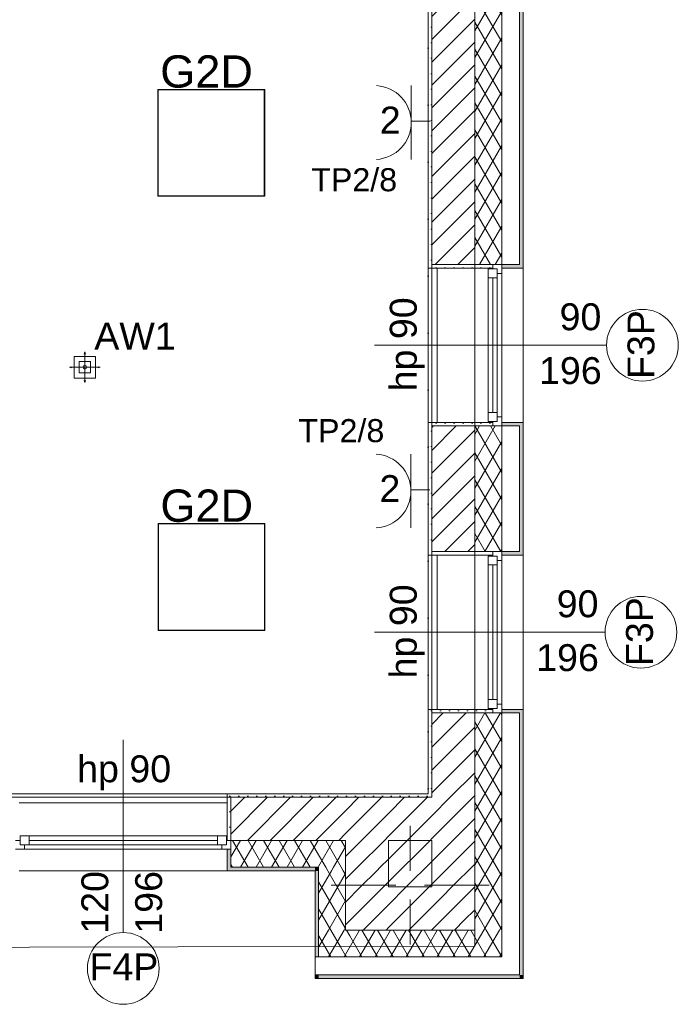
# Model space of a CAD drawing. Header units: millimetres. Extents: x -232602 to -175679, y -119570 to -82350.
# Tile 31 of 36: x -194664 to -190991, y -104001 to -98512. Entities that reach past the tile are written whole.
import ezdxf
from ezdxf.xclip import XClip

# ---------------------------------------------------------------- set-up
doc = ezdxf.new("R2010")
doc.units = ezdxf.units.MM
doc.header["$MEASUREMENT"] = 0
doc.header["$XCLIPFRAME"] = 0
doc.linetypes.add('Kropkowana', pattern=[317.499995, 0, -317.499995])
doc.layers.add('2D - Rysunki i Obrazki', color=7, linetype='Continuous')
for name, color, linetype, lineweight in [('PT_ELE_4_6_DLX_BLD0_LUMKEY_IDX_Nr_pióra__6', 6, 'Continuous', 18), ('PT_ELE_4_6_DLX_BLD1_LUM_Nr_pióra__5', 5, 'Continuous', 18), ('PT_ELE_4_6_DLX_BLD1_LUMKEY_IDX_Nr_pióra__3', 3, 'Continuous', 18), ('PT_ELE_4_6_E- Schemat - Szyny L1.L2.L3_Nr_pióra__7', 7, 'Continuous', 18), ('PT_ELE_4_6_Elementy Modelu - Strefy_Nr_pióra__254', 254, 'Continuous', 18), ('PT_ELE_4_6_Konstrukcja - Stropy_Nr_pióra__255', 255, 'Continuous', 18), ('PT_ELE_4_6_Konstrukcja - Słupy_Nr_pióra__171', 171, 'Continuous', 18), ('PT_ELE_4_6_Konstrukcja - Słupy_Nr_pióra__27', 27, 'Continuous', 18), ('PT_ELE_4_6_Konstrukcja - Ściany zew_Nr_pióra__251', 251, 'Continuous', 18), ('PT_ELE_4_6_Konstrukcja - Ściany zew_Nr_pióra__252', 252, 'Continuous', 18), ('PT_ELE_4_6_Konstrukcja - Ściany zew_Nr_pióra__254', 254, 'Continuous', 18), ('PT_ELE_4_6_Konstrukcja - Ściany zew_Nr_pióra__7', 7, 'Continuous', 18), ('PT_ELE_4_6_LUXIONA_Nr_pióra__1', 1, 'Continuous', 18), ('PT_ELE_4_6_Oświetlenie_Nr_pióra__6', 6, 'Continuous', 18)]:
    doc.layers.add(name, color=color, linetype=linetype, lineweight=lineweight)
doc.layers.add('PT_ELE_4_6_DLX_BLD1_CONT_Nr_pióra__8', color=7, linetype='Continuous', lineweight=18, true_color=0x969696)
doc.styles.add('STYL_AUTOMATYCZNY_1', font='arial.ttf')
pattern_1 = [(60, (-96416.83, -0.008), (-64.951905, 37.5), []), (120, (-96416.83, -0.008), (64.951905, 37.5), [])]
pattern_2 = [(45, (-96416.83, -0.008), (-63.63961, 63.63961), [])]
pattern_3 = [(0, (-96416.83, -0.008), (0, 86.60254), [0, -50]), (0, (-96391.83, 43.29), (0, 86.60254), [0, -50])]

# ---------------------------------------------------------------- blocks, each defined once
blk = doc.blocks.new('Rysunek_1_6', base_point=(-200661.4, -99449.8))
at = {"layer": 'PT_ELE_4_6_Konstrukcja - Słupy_Nr_pióra__27', "linetype": 'Continuous', "lineweight": 18}
h = blk.add_hatch(dxfattribs=at)
h.set_pattern_fill('BLOCZKI_CERAMICZNE_0006', color=27, style=0, pattern_type=2)
h.set_pattern_definition(pattern_2)
h.paths.add_polyline_path([(-192607.1, -103086.6), (-192607.1, -103346.6), (-192366.3, -103346.6), (-192366.3, -103086.6)])
h = blk.add_hatch(dxfattribs=at)
h.set_pattern_fill('BLOCZKI_CERAMICZNE_0006', color=27, style=0, pattern_type=2)
h.set_pattern_definition(pattern_2)
h.paths.add_polyline_path([(-192607.1, -103086.6), (-192607.1, -103346.6), (-192366.3, -103346.6), (-192366.3, -103086.6)])
h = blk.add_hatch(dxfattribs=at)
h.set_pattern_fill('BLOCZKI_CERAMICZNE_0006', color=27, style=0, pattern_type=2)
h.set_pattern_definition(pattern_2)
h.paths.add_polyline_path([(-192607.1, -103086.6), (-192607.1, -103346.6), (-192366.3, -103346.6), (-192366.3, -103086.6)])
h = blk.add_hatch(dxfattribs=at)
h.set_pattern_fill('BLOCZKI_CERAMICZNE_0006', color=27, style=0, pattern_type=2)
h.set_pattern_definition(pattern_2)
h.paths.add_polyline_path([(-192607.1, -103086.6), (-192607.1, -103346.6), (-192366.3, -103346.6), (-192366.3, -103086.6)])
at = {"layer": 'PT_ELE_4_6_Konstrukcja - Ściany zew_Nr_pióra__252', "linetype": 'Continuous', "lineweight": 18}
h = blk.add_hatch(dxfattribs=at)
h.set_pattern_fill('IZOLACJA_MIĘKKA_0006', color=252, style=0, pattern_type=2)
h.set_pattern_definition(pattern_1)
h.paths.add_polyline_path([(-192126.3, -97576.8), (-192126.3, -99876.6), (-191976.3, -99876.6), (-191976.3, -97576.8)])
h = blk.add_hatch(dxfattribs=at)
h.set_pattern_fill('TYNK_0006', color=252, style=0, pattern_type=2)
h.set_pattern_definition(pattern_3)
h.paths.add_polyline_path([(-192386.3, -98006.6), (-192386.3, -99876.6), (-192366.3, -99876.6), (-192366.3, -98006.6)])
h = blk.add_hatch(dxfattribs=at)
h.set_pattern_fill('BLOCZKI_CERAMICZNE_0006', color=252, style=0, pattern_type=2)
h.set_pattern_definition(pattern_2)
h.paths.add_polyline_path([(-192366.3, -97986.6), (-192366.3, -99876.6), (-192126.3, -99876.6), (-192126.3, -97986.6)])
h = blk.add_hatch(dxfattribs=at)
h.set_pattern_fill('TYNK_0006', color=252, style=0, pattern_type=2)
h.set_pattern_definition(pattern_3)
h.paths.add_polyline_path([(-192386.3, -99896.6), (-192026.3, -99896.6), (-192026.3, -99876.6), (-192386.3, -99876.6)])
h = blk.add_hatch(dxfattribs=at)
h.set_pattern_fill('TYNK_0006', color=252, style=0, pattern_type=2)
h.set_pattern_definition(pattern_3)
h.paths.add_polyline_path([(-192386.3, -100776.6), (-192026.3, -100776.6), (-192026.3, -100756.6), (-192386.3, -100756.6)])
h = blk.add_hatch(dxfattribs=at)
h.set_pattern_fill('TYNK_0006', color=252, style=0, pattern_type=2)
h.set_pattern_definition(pattern_3)
h.paths.add_polyline_path([(-192386.3, -101476.6), (-192366.3, -101476.6), (-192366.3, -100776.6), (-192386.3, -100776.6)])
h = blk.add_hatch(dxfattribs=at)
h.set_pattern_fill('BLOCZKI_CERAMICZNE_0006', color=252, style=0, pattern_type=2)
h.set_pattern_definition(pattern_2)
h.paths.add_polyline_path([(-192366.3, -101476.6), (-192126.3, -101476.6), (-192126.3, -100776.6), (-192366.3, -100776.6)])
h = blk.add_hatch(dxfattribs=at)
h.set_pattern_fill('IZOLACJA_MIĘKKA_0006', color=252, style=0, pattern_type=2)
h.set_pattern_definition(pattern_1)
h.paths.add_polyline_path([(-191976.3, -100776.6), (-192126.3, -100776.6), (-192126.3, -101476.6), (-191976.3, -101476.6)])
h = blk.add_hatch(dxfattribs=at)
h.set_pattern_fill('TYNK_0006', color=252, style=0, pattern_type=2)
h.set_pattern_definition(pattern_3)
h.paths.add_polyline_path([(-192386.3, -101496.6), (-192026.3, -101496.6), (-192026.3, -101476.6), (-192386.3, -101476.6)])
h = blk.add_hatch(dxfattribs=at)
h.set_pattern_fill('TYNK_0006', color=252, style=0, pattern_type=2)
h.set_pattern_definition(pattern_3)
h.paths.add_polyline_path([(-192386.3, -102376.6), (-192026.3, -102376.6), (-192026.3, -102356.6), (-192386.3, -102356.6)])
h = blk.add_hatch(dxfattribs=at)
h.set_pattern_fill('TYNK_0006', color=252, style=0, pattern_type=2)
h.set_pattern_definition(pattern_3)
h.paths.add_polyline_path([(-192386.3, -102376.6), (-192386.3, -102826.6), (-192366.3, -102826.6), (-192366.3, -102376.6)])
h = blk.add_hatch(dxfattribs=at)
h.set_pattern_fill('BLOCZKI_CERAMICZNE_0006', color=252, style=0, pattern_type=2)
h.set_pattern_definition(pattern_2)
h.paths.add_polyline_path([(-192366.3, -102846.6), (-192126.3, -102846.6), (-192126.3, -102376.6), (-192366.3, -102376.6)])
h = blk.add_hatch(dxfattribs=at)
h.set_pattern_fill('IZOLACJA_MIĘKKA_0006', color=252, style=0, pattern_type=2)
h.set_pattern_definition(pattern_1)
h.paths.add_polyline_path([(-192126.3, -102376.6), (-192126.3, -103586.6), (-191976.3, -103586.6), (-191976.3, -102376.6)])
h = blk.add_hatch(dxfattribs=at)
h.set_pattern_fill('TYNK_0006', color=252, style=0, pattern_type=2)
h.set_pattern_definition(pattern_3)
h.paths.add_polyline_path([(-193506.3, -102826.6), (-193506.3, -103086.6), (-193486.3, -103086.6), (-193486.3, -102826.6)])
h = blk.add_hatch(dxfattribs=at)
h.set_pattern_fill('TYNK_0006', color=252, style=0, pattern_type=2)
h.set_pattern_definition(pattern_3)
h.paths.add_polyline_path([(-193486.3, -102826.6), (-193486.3, -102846.6), (-192386.3, -102846.6), (-192386.3, -102826.6)])
h = blk.add_hatch(dxfattribs=at)
h.set_pattern_fill('BLOCZKI_CERAMICZNE_0006', color=252, style=0, pattern_type=2)
h.set_pattern_definition(pattern_2)
h.paths.add_polyline_path([(-193486.3, -103086.6), (-192847.1, -103086.6), (-192847.1, -102846.6), (-193486.3, -102846.6)])
h = blk.add_hatch(dxfattribs=at)
h.set_pattern_fill('BLOCZKI_CERAMICZNE_0006', color=252, style=0, pattern_type=2)
h.set_pattern_definition(pattern_2)
h.paths.add_polyline_path([(-192607.1, -102846.6), (-192847.1, -102846.6), (-192847.1, -103086.6), (-192607.1, -103086.6)])
h = blk.add_hatch(dxfattribs=at)
h.set_pattern_fill('BLOCZKI_CERAMICZNE_0006', color=252, style=0, pattern_type=2)
h.set_pattern_definition(pattern_2)
h.paths.add_polyline_path([(-192607.1, -103086.6), (-192386.3, -103086.6), (-192386.3, -102846.6), (-192607.1, -102846.6)])
h = blk.add_hatch(dxfattribs=at)
h.set_pattern_fill('TYNK_0006', color=252, style=0, pattern_type=2)
h.set_pattern_definition(pattern_3)
h.paths.add_polyline_path([(-192386.3, -102826.6), (-192386.3, -102846.6), (-192366.3, -102846.6), (-192366.3, -102826.6)])
h = blk.add_hatch(dxfattribs=at)
h.set_pattern_fill('BLOCZKI_CERAMICZNE_0006', color=252, style=0, pattern_type=2)
h.set_pattern_definition(pattern_2)
h.paths.add_polyline_path([(-192386.3, -102846.6), (-192386.3, -103086.6), (-192366.3, -103086.6), (-192366.3, -102846.6)])
h = blk.add_hatch(dxfattribs=at)
h.set_pattern_fill('BLOCZKI_CERAMICZNE_0006', color=252, style=0, pattern_type=2)
h.set_pattern_definition(pattern_2)
h.paths.add_polyline_path([(-192366.3, -102846.6), (-192366.3, -103086.6), (-192126.3, -103086.6), (-192126.3, -102846.6)])
h = blk.add_hatch(dxfattribs=at)
h.set_pattern_fill('IZOLACJA_MIĘKKA_0006', color=252, style=0, pattern_type=2)
h.set_pattern_definition(pattern_1)
h.paths.add_polyline_path([(-193486.3, -103086.6), (-193486.3, -103236.6), (-192997.1, -103236.6), (-192997.1, -103086.6)])
h = blk.add_hatch(dxfattribs=at)
h.set_pattern_fill('IZOLACJA_MIĘKKA_0006', color=252, style=0, pattern_type=2)
h.set_pattern_definition(pattern_1)
h.paths.add_polyline_path([(-192847.1, -103086.6), (-192997.1, -103086.6), (-192997.1, -103236.6), (-192847.1, -103236.6)])
h = blk.add_hatch(dxfattribs=at)
h.set_pattern_fill('BLOCZKI_CERAMICZNE_0006', color=252, style=0, pattern_type=2)
h.set_pattern_definition(pattern_2)
h.paths.add_polyline_path([(-192607.1, -103086.6), (-192847.1, -103086.6), (-192847.1, -103236.6), (-192607.1, -103236.6)])
h = blk.add_hatch(dxfattribs=at)
h.set_pattern_fill('BLOCZKI_CERAMICZNE_0006', color=252, style=0, pattern_type=2)
h.set_pattern_definition(pattern_2)
h.paths.add_polyline_path([(-192366.3, -103086.6), (-192366.3, -103346.6), (-192126.3, -103346.6), (-192126.3, -103086.6)])
h = blk.add_hatch(dxfattribs=at)
h.set_pattern_fill('IZOLACJA_MIĘKKA_0006', color=252, style=0, pattern_type=2)
h.set_pattern_definition(pattern_1)
h.paths.add_polyline_path([(-192847.1, -103236.6), (-192997.1, -103236.6), (-192997.1, -103256.6), (-192847.1, -103256.6)])
h = blk.add_hatch(dxfattribs=at)
h.set_pattern_fill('BLOCZKI_CERAMICZNE_0006', color=252, style=0, pattern_type=2)
h.set_pattern_definition(pattern_2)
h.paths.add_polyline_path([(-192607.1, -103236.6), (-192847.1, -103236.6), (-192847.1, -103256.6), (-192607.1, -103256.6)])
h = blk.add_hatch(dxfattribs=at)
h.set_pattern_fill('IZOLACJA_MIĘKKA_0006', color=252, style=0, pattern_type=2)
h.set_pattern_definition(pattern_1)
h.paths.add_polyline_path([(-192847.1, -103586.6), (-192847.1, -103256.6), (-192997.1, -103256.6), (-192997.1, -103586.6)])
h = blk.add_hatch(dxfattribs=at)
h.set_pattern_fill('BLOCZKI_CERAMICZNE_0006', color=252, style=0, pattern_type=2)
h.set_pattern_definition(pattern_2)
h.paths.add_polyline_path([(-192607.1, -103346.6), (-192607.1, -103256.6), (-192847.1, -103256.6), (-192847.1, -103346.6)])
h = blk.add_hatch(dxfattribs=at)
h.set_pattern_fill('BLOCZKI_CERAMICZNE_0006', color=252, style=0, pattern_type=2)
h.set_pattern_definition(pattern_2)
h.paths.add_polyline_path([(-192798, -103586.6), (-192607.1, -103351.3), (-192607.1, -103346.6), (-192847.1, -103346.6), (-192847.1, -103586.6)])
h = blk.add_hatch(dxfattribs=at)
h.set_pattern_fill('BLOCZKI_CERAMICZNE_0006', color=252, style=0, pattern_type=2)
h.set_pattern_definition(pattern_2)
h.paths.add_polyline_path([(-192607.1, -103346.6), (-192607.1, -103351.3), (-192603.3, -103346.6)])
h = blk.add_hatch(dxfattribs=at)
h.set_pattern_fill('BLOCZKI_CERAMICZNE_0006', color=252, style=0, pattern_type=2)
h.set_pattern_definition(pattern_2)
h.paths.add_polyline_path([(-192366.3, -103346.6), (-192603.3, -103346.6), (-192607.1, -103351.3), (-192607.1, -103586.6), (-192366.3, -103586.6)])
h = blk.add_hatch(dxfattribs=at)
h.set_pattern_fill('BLOCZKI_CERAMICZNE_0006', color=252, style=0, pattern_type=2)
h.set_pattern_definition(pattern_2)
h.paths.add_polyline_path([(-192366.3, -103346.6), (-192366.3, -103586.6), (-192126.3, -103586.6)])
h = blk.add_hatch(dxfattribs=at)
h.set_pattern_fill('BLOCZKI_CERAMICZNE_0006', color=252, style=0, pattern_type=2)
h.set_pattern_definition(pattern_2)
h.paths.add_polyline_path([(-192366.3, -103346.6), (-192126.3, -103586.6), (-192126.3, -103346.6)])
h = blk.add_hatch(dxfattribs=at)
h.set_pattern_fill('BLOCZKI_CERAMICZNE_0006', color=252, style=0, pattern_type=2)
h.set_pattern_definition(pattern_2)
h.paths.add_polyline_path([(-192607.1, -103351.3), (-192798, -103586.6), (-192607.1, -103586.6)])
h = blk.add_hatch(dxfattribs=at)
h.set_pattern_fill('IZOLACJA_MIĘKKA_0006', color=252, style=0, pattern_type=2)
h.set_pattern_definition(pattern_1)
h.paths.add_polyline_path([(-192919.7, -103736.6), (-192847.1, -103647.1), (-192847.1, -103586.6), (-192997.1, -103586.6), (-192997.1, -103736.6)])
h = blk.add_hatch(dxfattribs=at)
h.set_pattern_fill('IZOLACJA_MIĘKKA_0006', color=252, style=0, pattern_type=2)
h.set_pattern_definition(pattern_1)
h.paths.add_polyline_path([(-192847.1, -103586.6), (-192847.1, -103647.1), (-192798, -103586.6)])
h = blk.add_hatch(dxfattribs=at)
h.set_pattern_fill('IZOLACJA_MIĘKKA_0006', color=252, style=0, pattern_type=2)
h.set_pattern_definition(pattern_1)
h.paths.add_polyline_path([(-192126.3, -103586.6), (-192798, -103586.6), (-192847.1, -103647.1), (-192847.1, -103736.6), (-192126.3, -103736.6)])
h = blk.add_hatch(dxfattribs=at)
h.set_pattern_fill('IZOLACJA_MIĘKKA_0006', color=252, style=0, pattern_type=2)
h.set_pattern_definition(pattern_1)
h.paths.add_polyline_path([(-192126.3, -103586.6), (-192126.3, -103736.6), (-191976.3, -103736.6)])
h = blk.add_hatch(dxfattribs=at)
h.set_pattern_fill('IZOLACJA_MIĘKKA_0006', color=252, style=0, pattern_type=2)
h.set_pattern_definition(pattern_1)
h.paths.add_polyline_path([(-192126.3, -103586.6), (-191976.3, -103736.6), (-191976.3, -103586.6)])
h = blk.add_hatch(dxfattribs=at)
h.set_pattern_fill('IZOLACJA_MIĘKKA_0006', color=252, style=0, pattern_type=2)
h.set_pattern_definition(pattern_1)
h.paths.add_polyline_path([(-192847.1, -103647.1), (-192919.7, -103736.6), (-192847.1, -103736.6)])
at = {"layer": 'PT_ELE_4_6_Konstrukcja - Ściany zew_Nr_pióra__254', "linetype": 'Continuous', "lineweight": 18}
for points in [[(-191876.3, -97576.8), (-191876.3, -99876.6), (-191856.3, -99876.6), (-191856.3, -97576.8)], [(-191976.3, -99876.6), (-191976.3, -99896.6), (-191856.3, -99896.6), (-191856.3, -99876.6)], [(-191856.3, -100756.6), (-191976.3, -100756.6), (-191976.3, -100776.6), (-191856.3, -100776.6)], [(-191856.3, -100776.6), (-191876.3, -100776.6), (-191876.3, -101476.6), (-191856.3, -101476.6)], [(-191976.3, -101476.6), (-191976.3, -101496.6), (-191856.3, -101496.6), (-191856.3, -101476.6)], [(-191856.3, -102356.6), (-191976.3, -102356.6), (-191976.3, -102376.6), (-191856.3, -102376.6)], [(-191876.3, -103836.6), (-191856.3, -103836.6), (-191856.3, -102376.6), (-191876.3, -102376.6)], [(-193506.3, -103136.6), (-193506.3, -103256.6), (-193486.3, -103256.6), (-193486.3, -103136.6)], [(-193486.3, -103236.6), (-193486.3, -103256.6), (-193017.1, -103256.6), (-193017.1, -103236.6)], [(-192997.1, -103236.6), (-193017.1, -103236.6), (-193017.1, -103256.6), (-192997.1, -103256.6)], [(-192997.1, -103736.6), (-192997.1, -103256.6), (-193017.1, -103256.6), (-193017.1, -103736.6)], [(-193000.9, -103836.6), (-193017.1, -103836.6), (-193017.1, -103856.6)], [(-193000.9, -103836.6), (-193017.1, -103856.6), (-192997.1, -103856.6), (-192997.1, -103836.6)], [(-191876.3, -103836.6), (-192997.1, -103836.6), (-192997.1, -103856.6), (-191876.3, -103856.6)], [(-191876.3, -103836.6), (-191876.3, -103856.6), (-191856.3, -103856.6)], [(-191876.3, -103836.6), (-191856.3, -103856.6), (-191856.3, -103836.6)]]:
    blk.add_hatch(color=254, dxfattribs=at).paths.add_polyline_path(points)
at = {"layer": 'PT_ELE_4_6_DLX_BLD1_CONT_Nr_pióra__8', "color": 252, "linetype": 'Continuous', "lineweight": 18, "true_color": 0x969696, "flags": 128}
for points in [[(-192126.3, -103676.6), (-192126.3, -91246.6)], [(-192366.3, -102846.6), (-192366.3, -97986.6)], [(-202006.3, -102846.6), (-192366.3, -102846.6)], [(-218616.3, -103736.6), (-192126.3, -103676.6)]]:
    blk.add_lwpolyline(points, dxfattribs=at)
at = {"layer": 'PT_ELE_4_6_DLX_BLD1_LUM_Nr_pióra__5', "color": 5, "linetype": 'Continuous', "lineweight": 18, "flags": 128}
for points in [[(-193893.6, -98900.6), (-193297.6, -98900.3)], [(-193297.6, -98900.3), (-193893.6, -98900.6)], [(-193297.6, -98900.3), (-193893.6, -98900.6)], [(-193893.6, -98900.6), (-193297.6, -98900.3)], [(-193893.3, -99496.6), (-193893.6, -98900.6)], [(-193893.6, -98900.6), (-193893.3, -99496.6)], [(-193893.6, -98900.6), (-193893.3, -99496.6)], [(-193893.3, -99496.6), (-193893.6, -98900.6)], [(-193300.1, -98902.8), (-193891.1, -98903.1)], [(-193891.1, -98903.1), (-193300.1, -98902.8)], [(-193891.1, -98903.1), (-193890.8, -99494.1)], [(-193890.8, -99494.1), (-193891.1, -98903.1)], [(-193299.8, -99493.8), (-193300.1, -98902.8)], [(-193300.1, -98902.8), (-193299.8, -99493.8)], [(-193297.6, -98900.3), (-193297.3, -99496.3)], [(-193297.3, -99496.3), (-193297.6, -98900.3)], [(-193297.3, -99496.3), (-193297.6, -98900.3)], [(-193297.6, -98900.3), (-193297.3, -99496.3)], [(-193297.3, -99496.3), (-193893.3, -99496.6)], [(-193893.3, -99496.6), (-193297.3, -99496.3)], [(-193893.3, -99496.6), (-193297.3, -99496.3)], [(-193297.3, -99496.3), (-193893.3, -99496.6)], [(-193890.8, -99494.1), (-193299.8, -99493.8)], [(-193299.8, -99493.8), (-193890.8, -99494.1)], [(-193892.6, -101320.9), (-193296.6, -101320.6)], [(-193296.6, -101320.6), (-193892.6, -101320.9)], [(-193296.6, -101320.6), (-193892.6, -101320.9)], [(-193892.6, -101320.9), (-193296.6, -101320.6)], [(-193892.3, -101916.9), (-193892.6, -101320.9)], [(-193892.6, -101320.9), (-193892.3, -101916.9)], [(-193892.6, -101320.9), (-193892.3, -101916.9)], [(-193892.3, -101916.9), (-193892.6, -101320.9)], [(-193299.1, -101323.1), (-193890.1, -101323.4)], [(-193890.1, -101323.4), (-193299.1, -101323.1)], [(-193890.1, -101323.4), (-193889.8, -101914.4)], [(-193889.8, -101914.4), (-193890.1, -101323.4)], [(-193298.8, -101914.1), (-193299.1, -101323.1)], [(-193299.1, -101323.1), (-193298.8, -101914.1)], [(-193296.6, -101320.6), (-193296.3, -101916.6)], [(-193296.3, -101916.6), (-193296.6, -101320.6)], [(-193296.3, -101916.6), (-193296.6, -101320.6)], [(-193296.6, -101320.6), (-193296.3, -101916.6)], [(-193296.3, -101916.6), (-193892.3, -101916.9)], [(-193892.3, -101916.9), (-193296.3, -101916.6)], [(-193892.3, -101916.9), (-193296.3, -101916.6)], [(-193296.3, -101916.6), (-193892.3, -101916.9)], [(-193889.8, -101914.4), (-193298.8, -101914.1)], [(-193298.8, -101914.1), (-193889.8, -101914.4)]]:
    blk.add_lwpolyline(points, dxfattribs=at)
at = {"layer": 'PT_ELE_4_6_Elementy Modelu - Strefy_Nr_pióra__254', "color": 254, "linetype": 'Continuous', "lineweight": 18, "flags": 128}
blk.add_lwpolyline([(-202006.3, -102826.6), (-201086.3, -102826.6), (-192386.3, -102826.6), (-192386.3, -98006.6), (-202006.3, -98006.6)], close=True, dxfattribs=at)
at = {"layer": 'PT_ELE_4_6_Konstrukcja - Stropy_Nr_pióra__255', "color": 255, "linetype": 'Kropkowana', "lineweight": 18, "flags": 128}
blk.add_lwpolyline([(-192386.3, -92006.6), (-218206.3, -92006.6), (-218206.3, -102826.6), (-208326.3, -102826.6), (-208326.3, -100086.6), (-203885.8, -100086.6), (-203885.8, -102826.6), (-192386.3, -102826.6)], close=True, dxfattribs=at)
at = {"layer": 'PT_ELE_4_6_Konstrukcja - Słupy_Nr_pióra__171', "color": 171, "linetype": 'Continuous', "lineweight": 18}
for p, q in [((-192486.3, -103256.6), (-192486.3, -103006.6)), ((-192486.3, -103256.6), (-192486.3, -103006.6)), ((-192486.3, -103256.6), (-192486.3, -103006.6)), ((-192486.3, -103256.6), (-192486.3, -103006.6)), ((-192566.3, -103336.6), (-192926.3, -103336.6)), ((-192566.3, -103336.6), (-192926.3, -103336.6)), ((-192566.3, -103336.6), (-192926.3, -103336.6)), ((-192566.3, -103336.6), (-192926.3, -103336.6)), ((-192486.3, -103336.6), (-192486.3, -103336.6)), ((-192486.3, -103336.6), (-192486.3, -103336.6)), ((-192486.3, -103336.6), (-192486.3, -103336.6)), ((-192486.3, -103336.6), (-192486.3, -103336.6)), ((-192406.3, -103336.6), (-192046.3, -103336.6)), ((-192406.3, -103336.6), (-192046.3, -103336.6)), ((-192406.3, -103336.6), (-192046.3, -103336.6)), ((-192406.3, -103336.6), (-192046.3, -103336.6)), ((-192486.3, -103416.6), (-192486.3, -103666.6)), ((-192486.3, -103416.6), (-192486.3, -103666.6)), ((-192486.3, -103416.6), (-192486.3, -103666.6)), ((-192486.3, -103416.6), (-192486.3, -103666.6))]:
    blk.add_line(p, q, dxfattribs=at)
at = {"layer": 'PT_ELE_4_6_Konstrukcja - Ściany zew_Nr_pióra__251', "color": 251, "linetype": 'Continuous', "lineweight": 18}
for p, q in [((-191391.4, -100326.6), (-192686.3, -100326.6)), ((-191399.7, -101926.6), (-192686.3, -101926.6)), ((-194086.3, -103600.6), (-194086.3, -102526.6))]:
    blk.add_line(p, q, dxfattribs=at)
at = {"layer": 'PT_ELE_4_6_Konstrukcja - Ściany zew_Nr_pióra__251', "color": 251, "linetype": 'Continuous', "lineweight": 18, "flags": 128}
for points in [[(-191191.4, -100526.6, 1), (-191191.4, -100126.6, 1)], [(-191199.7, -102126.6, 1), (-191199.7, -101726.6, 1)], [(-194286.3, -103800.6, 1), (-193886.3, -103800.6, 1)]]:
    blk.add_lwpolyline(points, format="xyb", close=True, dxfattribs=at)
at = {"layer": 'PT_ELE_4_6_Konstrukcja - Ściany zew_Nr_pióra__7', "color": 7, "linetype": 'Continuous', "lineweight": 18}
for p, q in [((-191976.3, -99876.6), (-191976.3, -97576.8)), ((-191876.3, -99876.6), (-191876.3, -97576.8)), ((-192366.3, -97986.6), (-192366.3, -99876.6)), ((-192126.3, -99876.6), (-192126.3, -97986.6)), ((-192386.3, -99876.6), (-192386.3, -99896.6)), ((-192386.3, -99876.6), (-192386.3, -99896.6)), ((-192366.3, -99876.6), (-192026.3, -99876.6)), ((-192026.3, -99876.6), (-192026.3, -99896.6)), ((-191976.3, -99876.6), (-192026.3, -99876.6)), ((-192026.3, -99876.6), (-192026.3, -99901.6)), ((-191976.3, -99876.6), (-192026.3, -99876.6)), ((-191976.3, -99876.6), (-192026.3, -99876.6)), ((-191976.3, -99876.6), (-191976.3, -99896.6)), ((-191876.3, -99876.6), (-191976.3, -99876.6)), ((-191976.3, -99926.6), (-191976.3, -99876.6)), ((-191856.3, -99876.6), (-191856.3, -99896.6)), ((-191856.3, -99876.6), (-191856.3, -99896.6)), ((-192026.3, -99896.6), (-192386.3, -99896.6)), ((-192026.3, -99896.6), (-192386.3, -99896.6)), ((-192336.3, -99896.6), (-192336.3, -100756.6)), ((-192051.3, -99901.6), (-192051.3, -99951.6)), ((-192001.3, -99901.6), (-192051.3, -99901.6)), ((-192026.3, -99901.6), (-192001.3, -99901.6)), ((-192001.3, -99901.6), (-192001.3, -99926.6)), ((-192001.3, -99951.6), (-192001.3, -99901.6)), ((-192001.3, -99926.6), (-191976.3, -99926.6)), ((-191976.3, -99896.6), (-191856.3, -99896.6)), ((-191976.3, -99896.6), (-191856.3, -99896.6)), ((-191976.3, -100726.6), (-191976.3, -99926.6)), ((-191856.3, -99896.6), (-191856.3, -100756.6)), ((-192051.3, -99951.6), (-192051.3, -100701.6)), ((-192051.3, -99951.6), (-192001.3, -99951.6)), ((-192051.3, -99951.6), (-192051.3, -100701.6)), ((-192026.3, -99951.6), (-192026.3, -100701.6)), ((-192001.3, -100701.6), (-192001.3, -99951.6)), ((-192001.3, -100701.6), (-192051.3, -100701.6)), ((-192051.3, -100701.6), (-192051.3, -100751.6)), ((-192001.3, -100751.6), (-192001.3, -100701.6)), ((-192026.3, -100756.6), (-192386.3, -100756.6)), ((-192386.3, -100776.6), (-192386.3, -100756.6)), ((-192386.3, -100776.6), (-192386.3, -100756.6)), ((-192026.3, -100756.6), (-192386.3, -100756.6)), ((-192051.3, -100751.6), (-192001.3, -100751.6)), ((-192001.3, -100751.6), (-192026.3, -100751.6)), ((-192026.3, -100751.6), (-192026.3, -100776.6)), ((-192026.3, -100776.6), (-192026.3, -100756.6)), ((-191976.3, -100726.6), (-192001.3, -100726.6)), ((-192001.3, -100726.6), (-192001.3, -100751.6)), ((-191976.3, -100776.6), (-191976.3, -100726.6)), ((-191976.3, -100756.6), (-191856.3, -100756.6)), ((-191976.3, -100776.6), (-191976.3, -100756.6)), ((-191976.3, -100756.6), (-191856.3, -100756.6)), ((-191856.3, -100776.6), (-191856.3, -100756.6)), ((-191856.3, -100776.6), (-191856.3, -100756.6)), ((-192366.3, -100776.6), (-192366.3, -101476.6)), ((-192366.3, -100776.6), (-192026.3, -100776.6)), ((-192126.3, -101476.6), (-192126.3, -100776.6)), ((-191976.3, -100776.6), (-192026.3, -100776.6)), ((-191976.3, -100776.6), (-192026.3, -100776.6)), ((-191976.3, -100776.6), (-192026.3, -100776.6)), ((-191976.3, -101476.6), (-191976.3, -100776.6)), ((-191876.3, -100776.6), (-191976.3, -100776.6)), ((-191876.3, -101476.6), (-191876.3, -100776.6)), ((-192386.3, -101476.6), (-192386.3, -101496.6)), ((-192386.3, -101476.6), (-192386.3, -101496.6)), ((-192366.3, -101476.6), (-192026.3, -101476.6)), ((-192026.3, -101476.6), (-192026.3, -101496.6)), ((-191976.3, -101476.6), (-192026.3, -101476.6)), ((-192026.3, -101476.6), (-192026.3, -101501.6)), ((-191976.3, -101476.6), (-192026.3, -101476.6)), ((-191976.3, -101476.6), (-192026.3, -101476.6)), ((-191976.3, -101476.6), (-191976.3, -101496.6)), ((-191876.3, -101476.6), (-191976.3, -101476.6)), ((-191976.3, -101526.6), (-191976.3, -101476.6)), ((-191856.3, -101476.6), (-191856.3, -101496.6)), ((-191856.3, -101476.6), (-191856.3, -101496.6)), ((-192026.3, -101496.6), (-192386.3, -101496.6)), ((-192026.3, -101496.6), (-192386.3, -101496.6)), ((-192336.3, -101496.6), (-192336.3, -102356.6)), ((-192051.3, -101501.6), (-192051.3, -101551.6)), ((-192001.3, -101501.6), (-192051.3, -101501.6)), ((-192026.3, -101501.6), (-192001.3, -101501.6)), ((-192001.3, -101501.6), (-192001.3, -101526.6)), ((-192001.3, -101551.6), (-192001.3, -101501.6)), ((-192001.3, -101526.6), (-191976.3, -101526.6)), ((-191976.3, -101496.6), (-191856.3, -101496.6)), ((-191976.3, -101496.6), (-191856.3, -101496.6)), ((-191976.3, -102326.6), (-191976.3, -101526.6)), ((-191856.3, -101496.6), (-191856.3, -102356.6)), ((-192051.3, -101551.6), (-192051.3, -102301.6)), ((-192051.3, -101551.6), (-192001.3, -101551.6)), ((-192051.3, -101551.6), (-192051.3, -102301.6)), ((-192026.3, -101551.6), (-192026.3, -102301.6)), ((-192001.3, -102301.6), (-192001.3, -101551.6)), ((-192001.3, -102301.6), (-192051.3, -102301.6)), ((-192051.3, -102301.6), (-192051.3, -102351.6)), ((-192001.3, -102351.6), (-192001.3, -102301.6)), ((-192026.3, -102356.6), (-192386.3, -102356.6)), ((-192386.3, -102376.6), (-192386.3, -102356.6)), ((-192386.3, -102376.6), (-192386.3, -102356.6)), ((-192026.3, -102356.6), (-192386.3, -102356.6)), ((-192051.3, -102351.6), (-192001.3, -102351.6)), ((-192001.3, -102351.6), (-192026.3, -102351.6)), ((-192026.3, -102351.6), (-192026.3, -102376.6)), ((-192026.3, -102376.6), (-192026.3, -102356.6)), ((-191976.3, -102326.6), (-192001.3, -102326.6)), ((-192001.3, -102326.6), (-192001.3, -102351.6)), ((-191976.3, -102376.6), (-191976.3, -102326.6)), ((-191976.3, -102356.6), (-191856.3, -102356.6)), ((-191976.3, -102376.6), (-191976.3, -102356.6)), ((-191976.3, -102356.6), (-191856.3, -102356.6)), ((-191856.3, -102376.6), (-191856.3, -102356.6)), ((-191856.3, -102376.6), (-191856.3, -102356.6)), ((-192366.3, -102376.6), (-192366.3, -102846.6)), ((-192366.3, -102376.6), (-192026.3, -102376.6)), ((-192126.3, -102846.6), (-192126.3, -102376.6)), ((-191976.3, -102376.6), (-192026.3, -102376.6)), ((-191976.3, -102376.6), (-192026.3, -102376.6)), ((-191976.3, -102376.6), (-192026.3, -102376.6)), ((-191976.3, -103586.6), (-191976.3, -102376.6)), ((-191876.3, -102376.6), (-191976.3, -102376.6)), ((-191876.3, -103736.6), (-191876.3, -102376.6)), ((-193506.3, -103086.6), (-193506.3, -102826.6)), ((-193486.3, -102826.6), (-193506.3, -102826.6)), ((-193486.3, -102826.6), (-193506.3, -102826.6)), ((-193506.3, -103086.6), (-193506.3, -102826.6)), ((-192847.1, -102846.6), (-193486.3, -102846.6)), ((-193486.3, -102846.6), (-193486.3, -103086.6)), ((-192607.1, -102846.6), (-192847.1, -102846.6)), ((-192386.3, -102846.6), (-192607.1, -102846.6)), ((-192366.3, -102846.6), (-192386.3, -102846.6)), ((-192366.3, -102846.6), (-192386.3, -102846.6)), ((-192126.3, -103086.6), (-192126.3, -102846.6)), ((-193506.3, -102876.6), (-194666.3, -102876.6)), ((-194611.3, -103061.6), (-194661.3, -103061.6)), ((-194661.3, -103061.6), (-194661.3, -103111.6)), ((-193561.3, -103061.6), (-194611.3, -103061.6)), ((-194611.3, -103111.6), (-194611.3, -103061.6)), ((-193561.3, -103061.6), (-194611.3, -103061.6)), ((-193511.3, -103061.6), (-193561.3, -103061.6)), ((-193561.3, -103061.6), (-193561.3, -103111.6)), ((-193511.3, -103111.6), (-193511.3, -103061.6)), ((-194661.3, -103086.6), (-194686.3, -103086.6)), ((-194661.3, -103111.6), (-194661.3, -103086.6)), ((-194636.3, -103111.6), (-194661.3, -103111.6)), ((-194661.3, -103111.6), (-194611.3, -103111.6)), ((-194636.3, -103136.6), (-194636.3, -103111.6)), ((-193561.3, -103086.6), (-194611.3, -103086.6)), ((-194611.3, -103111.6), (-193561.3, -103111.6)), ((-193561.3, -103111.6), (-193511.3, -103111.6)), ((-193511.3, -103111.6), (-193536.3, -103111.6)), ((-193536.3, -103111.6), (-193536.3, -103136.6)), ((-193486.3, -103086.6), (-193511.3, -103086.6)), ((-193511.3, -103086.6), (-193511.3, -103111.6)), ((-193486.3, -103086.6), (-193506.3, -103086.6)), ((-193486.3, -103086.6), (-192847.1, -103086.6)), ((-193486.3, -103136.6), (-193486.3, -103086.6)), ((-193486.3, -103136.6), (-193486.3, -103086.6)), ((-193486.3, -103136.6), (-193486.3, -103086.6)), ((-192847.1, -103086.6), (-192847.1, -103236.6)), ((-192847.1, -103086.6), (-192847.1, -103236.6)), ((-192607.1, -103236.6), (-192607.1, -103086.6)), ((-192607.1, -103236.6), (-192607.1, -103086.6)), ((-192607.1, -103086.6), (-192386.3, -103086.6)), ((-192386.3, -103086.6), (-192366.3, -103086.6)), ((-192366.3, -103236.6), (-192366.3, -103086.6)), ((-192366.3, -103236.6), (-192366.3, -103086.6)), ((-192126.3, -103346.6), (-192126.3, -103086.6)), ((-194686.3, -103136.6), (-194636.3, -103136.6)), ((-194636.3, -103136.6), (-193536.3, -103136.6)), ((-193536.3, -103136.6), (-193486.3, -103136.6)), ((-193506.3, -103136.6), (-193506.3, -103256.6)), ((-193486.3, -103136.6), (-193506.3, -103136.6)), ((-193506.3, -103136.6), (-193506.3, -103256.6)), ((-193486.3, -103236.6), (-193486.3, -103136.6)), ((-193486.3, -103236.6), (-192997.1, -103236.6)), ((-192997.1, -103236.6), (-192997.1, -103256.6)), ((-192997.1, -103236.6), (-192997.1, -103256.6)), ((-192847.1, -103236.6), (-192847.1, -103256.6)), ((-192607.1, -103256.6), (-192607.1, -103236.6)), ((-192607.1, -103256.6), (-192607.1, -103236.6)), ((-192366.3, -103236.6), (-192366.3, -103346.6)), ((-193506.3, -103256.6), (-194666.3, -103256.6)), ((-193486.3, -103256.6), (-193506.3, -103256.6)), ((-193486.3, -103256.6), (-193506.3, -103256.6)), ((-192997.1, -103256.6), (-192997.1, -103586.6)), ((-192847.1, -103256.6), (-192847.1, -103346.6)), ((-192607.1, -103326.6), (-192607.1, -103256.6)), ((-192847.1, -103346.6), (-192847.1, -103586.6)), ((-192847.1, -103346.6), (-192847.1, -103586.6)), ((-192607.1, -103326.6), (-192607.1, -103346.6)), ((-192607.1, -103326.6), (-192607.1, -103346.6)), ((-192607.1, -103346.6), (-192603.3, -103346.6)), ((-192386.3, -103346.6), (-192603.3, -103346.6)), ((-192386.3, -103346.6), (-192366.3, -103346.6)), ((-192386.3, -103346.6), (-192366.3, -103346.6)), ((-192126.3, -103586.6), (-192126.3, -103346.6)), ((-192997.1, -103586.6), (-192997.1, -103736.6)), ((-192997.1, -103586.6), (-192997.1, -103736.6)), ((-192847.1, -103586.6), (-192798, -103586.6)), ((-192798, -103586.6), (-192607.1, -103586.6)), ((-192607.1, -103586.6), (-192366.3, -103586.6)), ((-192366.3, -103586.6), (-192126.3, -103586.6)), ((-192366.3, -103586.6), (-192126.3, -103586.6)), ((-191976.3, -103736.6), (-191976.3, -103586.6)), ((-192997.1, -103736.6), (-193017.1, -103736.6)), ((-192997.1, -103736.6), (-193017.1, -103736.6)), ((-192919.7, -103736.6), (-192997.1, -103736.6)), ((-192919.7, -103736.6), (-192847.1, -103736.6)), ((-192847.1, -103736.6), (-192126.3, -103736.6)), ((-192126.3, -103736.6), (-191976.3, -103736.6)), ((-192126.3, -103736.6), (-191976.3, -103736.6)), ((-191876.3, -103836.6), (-191876.3, -103736.6)), ((-193000.9, -103836.6), (-193017.1, -103836.6)), ((-193000.9, -103836.6), (-191976.3, -103836.6)), ((-191976.3, -103836.6), (-191876.3, -103836.6)), ((-191976.3, -103836.6), (-191876.3, -103836.6))]:
    blk.add_line(p, q, dxfattribs=at)
at = {"layer": 'PT_ELE_4_6_Konstrukcja - Ściany zew_Nr_pióra__7', "color": 7, "linetype": 'Continuous', "lineweight": 18, "flags": 128}
for points in [[(-191856.3, -99876.6), (-191856.3, -97576.8)], [(-192386.3, -98006.6), (-192386.3, -99876.6)], [(-192386.3, -100776.6), (-192386.3, -101476.6)], [(-191856.3, -101476.6), (-191856.3, -100776.6)], [(-192386.3, -102376.6), (-192386.3, -102826.6)], [(-191856.3, -103856.6), (-191856.3, -102376.6)], [(-192386.3, -102826.6), (-193486.3, -102826.6)], [(-193486.3, -103256.6), (-193017.1, -103256.6)], [(-193017.1, -103256.6), (-193017.1, -103736.6)], [(-193017.1, -103836.6), (-193017.1, -103736.6)], [(-193017.1, -103856.6), (-193017.1, -103836.6)], [(-193017.1, -103856.6), (-191876.3, -103856.6)], [(-191856.3, -103856.6), (-191876.3, -103856.6)]]:
    blk.add_lwpolyline(points, dxfattribs=at)
at = {"layer": 'PT_ELE_4_6_LUXIONA_Nr_pióra__1', "color": 1, "linetype": 'Continuous', "lineweight": 18}
for p, q in [((-194300.6, -100364), (-194303.8, -100375.9)), ((-194300.6, -100387.7), (-194300.6, -100364)), ((-194300.6, -100364), (-194297.4, -100375.9)), ((-194300.6, -100387.7), (-194300.6, -100511.2)), ((-194386.1, -100449.5), (-194374.2, -100446.2)), ((-194362.4, -100449.5), (-194386.1, -100449.5)), ((-194386.1, -100449.5), (-194374.2, -100452.7)), ((-194362.4, -100449.5), (-194238.9, -100449.5)), ((-194238.9, -100449.5), (-194215.2, -100449.5)), ((-194215.2, -100449.5), (-194227, -100446.2)), ((-194215.2, -100449.5), (-194227, -100452.7)), ((-194300.6, -100534.9), (-194303.8, -100523.1)), ((-194300.6, -100511.2), (-194300.6, -100534.9)), ((-194300.6, -100534.9), (-194297.4, -100523.1))]:
    blk.add_line(p, q, dxfattribs=at)
at = {"layer": 'PT_ELE_4_6_LUXIONA_Nr_pióra__1', "color": 1, "linetype": 'Continuous', "lineweight": 18, "flags": 128}
for points in [[(-194360.6, -100509.5), (-194240.6, -100509.5), (-194240.6, -100389.5), (-194360.6, -100389.5)], [(-194332.5, -100417.6), (-194268.7, -100417.6), (-194268.7, -100481.4), (-194332.5, -100481.4)]]:
    blk.add_lwpolyline(points, close=True, dxfattribs=at)
at = {"layer": 'PT_ELE_4_6_LUXIONA_Nr_pióra__1', "color": 1, "linetype": 'Continuous', "lineweight": 18}
blk.add_circle((-194300.6, -100449.5), 10.1, dxfattribs=at)
at = {"layer": 'PT_ELE_4_6_Oświetlenie_Nr_pióra__6', "color": 6, "linetype": 'Continuous', "lineweight": 18}
for p, q in [((-192480.5, -99290.9), (-192480.5, -98879.6)), ((-192480.5, -99077.6), (-192375.2, -99077.6)), ((-192482.7, -101345.2), (-192482.7, -100934)), ((-192482.7, -101131.9), (-192377.5, -101131.9))]:
    blk.add_line(p, q, dxfattribs=at)
for centre in [(-192686.4, -99085.3), (-192688.6, -101139.6)]:
    blk.add_arc(centre, 206, 273.376, 86.624, dxfattribs=at)
at = {"layer": 'PT_ELE_4_6_DLX_BLD0_LUMKEY_IDX_Nr_pióra__6', "color": 6, "linetype": 'Continuous', "lineweight": 18, "char_height": 150, "attachment_point": 7, "style": 'STYL_AUTOMATYCZNY_1'}
for insert in [(-192655.8, -99146.6), (-192658, -101200.9)]:
    blk.add_mtext('\\A1;{\\pql;\\fArial|b0|i0|c238|p0;\\W1.000000;2}', dxfattribs=dict(at, insert=insert))
at = {"layer": 'PT_ELE_4_6_DLX_BLD1_LUMKEY_IDX_Nr_pióra__3', "color": 3, "linetype": 'Continuous', "lineweight": 18, "char_height": 180, "attachment_point": 7, "style": 'STYL_AUTOMATYCZNY_1'}
for insert in [(-193880.3, -98893.3), (-193879.3, -101313.6)]:
    blk.add_mtext('\\A1;{\\pql;\\fArial|b0|i0|c238|p0;\\W1.000000;G2D}', dxfattribs=dict(at, insert=insert))
at = {"layer": 'PT_ELE_4_6_E- Schemat - Szyny L1.L2.L3_Nr_pióra__7', "color": 7, "linetype": 'Continuous', "lineweight": 18, "char_height": 128.571, "attachment_point": 7, "style": 'STYL_AUTOMATYCZNY_1'}
for insert in [(-193038.4, -99470.2), (-193109.8, -100868.9)]:
    blk.add_mtext('\\A1;{\\pql;\\fArial|b0|i0|c238|p0;\\W1.000000;TP2/8}', dxfattribs=dict(at, insert=insert))
at = {"layer": 'PT_ELE_4_6_Konstrukcja - Ściany zew_Nr_pióra__254', "color": 254, "linetype": 'Continuous', "lineweight": 18, "insert": (-192405, -100584), "char_height": 150, "attachment_point": 7, "rotation": 90, "style": 'STYL_AUTOMATYCZNY_1'}
blk.add_mtext('\\A1;{\\pql;\\pt0;\\fArial|b0|i0|c238|p0;\\W1.000000;hp 90}', dxfattribs=at)
at = {"layer": 'PT_ELE_4_6_Konstrukcja - Ściany zew_Nr_pióra__7', "color": 7, "linetype": 'Continuous', "lineweight": 18, "char_height": 150, "attachment_point": 7, "style": 'STYL_AUTOMATYCZNY_1'}
for s, insert in [('\\A1;{\\pql;\\pt0;\\fArial|b0|i0|c238|p0;\\W1.000000;90}', (-191653.6, -100245.2)), ('\\A1;{\\pql;\\pt0;\\fArial|b0|i0|c238|p0;\\W1.000000;196}', (-191768, -100545.2)), ('\\A1;{\\pql;\\pt0;\\fArial|b0|i0|c238|p0;\\W1.000000;90}', (-191669.6, -101845.2)), ('\\A1;{\\pql;\\pt0;\\fArial|b0|i0|c238|p0;\\W1.000000;196}', (-191784, -102145.2)), ('\\A1;{\\pql;\\pt0;\\fArial|b0|i0|c238|p0;\\W1.000000;hp 90}', (-194343.7, -102808)), ('\\A1;{\\pql;\\pt0;\\fArial|b0|i0|c238|p0;\\W1.000000;F4P}', (-194275, -103867))]:
    blk.add_mtext(s, dxfattribs=dict(at, insert=insert))
at = {"layer": 'PT_ELE_4_6_Konstrukcja - Ściany zew_Nr_pióra__7', "color": 7, "linetype": 'Continuous', "lineweight": 18, "char_height": 150, "attachment_point": 7, "rotation": 90, "style": 'STYL_AUTOMATYCZNY_1'}
for s, insert in [('\\A1;{\\pql;\\pt0;\\fArial|b0|i0|c238|p0;\\W1.000000;F3P}', (-191122.6, -100515.3)), ('\\A1;{\\pql;\\pt0;\\fArial|b0|i0|c238|p0;\\W1.000000;hp 90}', (-192405, -102184)), ('\\A1;{\\pql;\\pt0;\\fArial|b0|i0|c238|p0;\\W1.000000;F3P}', (-191130.9, -102115.3)), ('\\A1;{\\pql;\\pt0;\\fArial|b0|i0|c238|p0;\\W1.000000;120}', (-194167.7, -103607.4)), ('\\A1;{\\pql;\\pt0;\\fArial|b0|i0|c238|p0;\\W1.000000;196}', (-193867.7, -103607.4))]:
    blk.add_mtext(s, dxfattribs=dict(at, insert=insert))
at = {"layer": 'PT_ELE_4_6_LUXIONA_Nr_pióra__1', "color": 1, "linetype": 'Continuous', "lineweight": 18, "insert": (-194247.8, -100350.6), "char_height": 150, "attachment_point": 7, "style": 'STYL_AUTOMATYCZNY_1'}
blk.add_mtext('\\A1;{\\pql;\\fArial|b0|i0|c238|p0;\\W1.000000;AW1}', dxfattribs=at)

msp = doc.modelspace()

# ---------------------------------------------------------------- block references
at = {"layer": '2D - Rysunki i Obrazki', "color": 253, "linetype": 'Continuous', "lineweight": 18, "true_color": 0xaaaaaa}
ref = msp.add_blockref('Rysunek_1_6', (-200661.4, -99449.8), dxfattribs=at)
XClip(ref).set_block_clipping_path([(-225643.694101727, -116549.9316383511), (-175679.1071871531, -82349.5969288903)])

doc.saveas('drawing.dxf')
